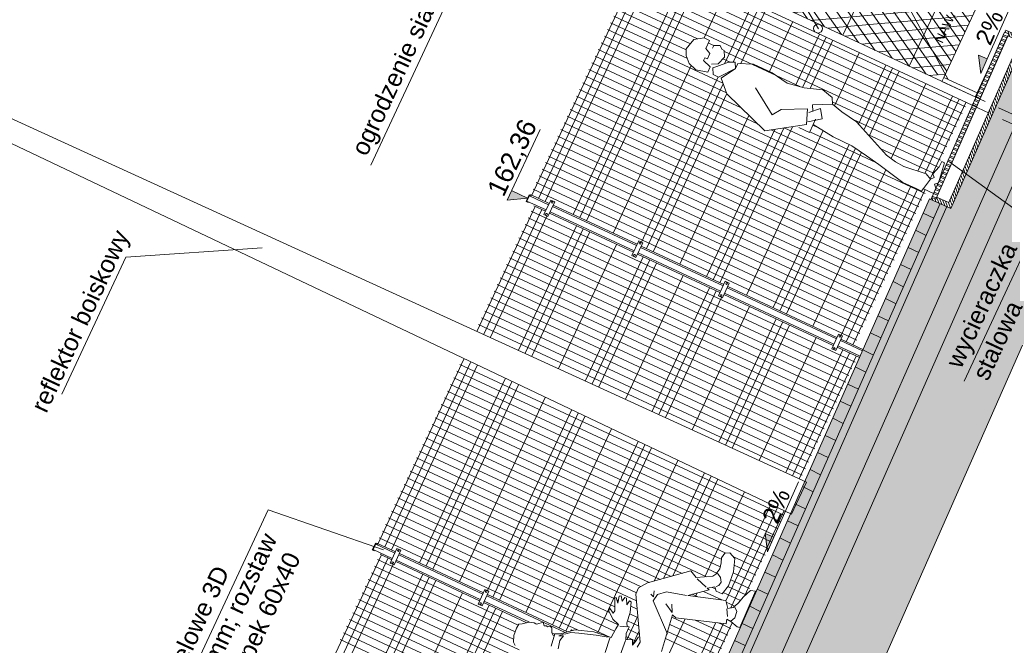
# Model space of a CAD drawing. Header units: millimetres. Extents: x 1962 to 3194, y -795 to -219.
# Tile 15 of 256: x 1988.56 to 1995.26, y -529.72 to -525.47. Entities that reach past the tile are written whole.
import ezdxf

# ---------------------------------------------------------------- set-up
doc = ezdxf.new("R2010")
doc.units = ezdxf.units.MM
doc.linetypes.add('HIDDEN', pattern=[9.525, 6.35, -3.175])
doc.layers.get('0').update_dxf_attribs({"lineweight": 5})
doc.layers.get('Defpoints').update_dxf_attribs({"lineweight": 9})
for name, color, linetype, lineweight in [('A_boisko reflektory', 74, 'Continuous', 9), ('A_flagi przekrojowe', 92, 'Continuous', 9), ('A_hatch nawierzchnia', 253, 'Continuous', 9), ('A_hatch przekroje', 125, 'Continuous', 9), ('A_hidden', 137, 'HIDDEN', 9), ('A_koty wysokośc.', 53, 'Continuous', 9), ('A_ludzie', 53, 'Continuous', 9), ('A_ogrodzenie 1_2m', 34, 'Continuous', 9), ('A_ogrodzenie 2_4m', 45, 'Continuous', 9), ('A_przekrojowe', 42, 'Continuous', 9), ('A_widok', 142, 'Continuous', 9)]:
    doc.layers.add(name, color=color, linetype=linetype, lineweight=lineweight)
doc.styles.get("Standard").update_dxf_attribs({"font": 'arial.ttf'})

# ---------------------------------------------------------------- blocks, each defined once
blk = doc.blocks.new('zw$572')
at = {"layer": 'A_koty wysokośc.'}
h = blk.add_hatch(color=256, dxfattribs=at)
h.dxf.hatch_style = 1
h.paths.add_polyline_path([(0.1205, 0.0716), (0, 0), (0.1205, 0)])
blk.add_line((0.1205, 0), (0.5785, 0), dxfattribs=at)
blk.add_lwpolyline([(0.1205, 0), (0.1205, 0.0716), (0, 0), (0.1205, 0)], close=True, dxfattribs=at)
blk = doc.blocks.new('zw$5246')
at = {"layer": 'A_ogrodzenie 2_4m'}
blk.add_lwpolyline([(-0.095, 0.015), (0.015, 0.015), (0.015, -0.015), (-0.095, -0.015), (-0.095, 0.015)], dxfattribs=at)
for centre in [(-0.085, 0), (0.005, 0)]:
    blk.add_circle(centre, 0.006, dxfattribs=at)
blk = doc.blocks.new('zw$528A')
at = {"layer": 'A_boisko reflektory'}
for p, q in [((-0.12, 0), (-0.04, 11)), ((0.12, 0), (0.04, 11)), ((0.12, 0), (-0.12, 0))]:
    blk.add_line(p, q, dxfattribs=at)
blk = doc.blocks.new('zw$CA91')
at = {"layer": 'A_koty wysokośc.'}
h = blk.add_hatch(color=256, dxfattribs=at)
h.dxf.hatch_style = 1
h.paths.add_polyline_path([(-0.448, 0.753), (0, 0), (0, 0.753)])
blk.add_lwpolyline([(2.874, 0.753), (-0.448, 0.753), (0, 0), (0, 0.753)], dxfattribs=at)
blk = doc.blocks.new('zw$824C')
at = {"layer": 'A_hatch nawierzchnia'}
h = blk.add_hatch(color=253, dxfattribs=at)
h.dxf.hatch_style = 2
h.paths.add_polyline_path([(6.9652, 1.0597), (6.9652, 1.1297), (6.9652, 1.1397), (18.0253, 1.3644), (18.0269, 1.2844)])
at = {"layer": 'A_hatch przekroje'}
h = blk.add_hatch(dxfattribs=at)
h.set_pattern_fill('LINE', color=256, scale=0.04, angle=23.97819, style=2)
h.set_pattern_definition([(89, (0.66515, 1.3697), (-0.1269807, 0.0022165), [])])
h.paths.add_polyline_path([(6.9652, 1.0597), (6.9652, 1.1297), (6.9652, 1.1397), (18.0253, 1.3644), (18.0269, 1.2844)])
h = blk.add_hatch(dxfattribs=at)
h.set_pattern_fill('LINE', color=256, scale=0.005, angle=339.97819, style=2)
h.set_pattern_definition([(45, (-0.334849, 1.339704), (-0.01122532, 0.01122532), [])])
h.paths.add_polyline_path([(18.0255, 1.3548), (18.0405, 1.3551), (18.0411, 1.3251), (18.0511, 1.3253), (18.0561, 1.3254), (18.0579, 1.2354), (19.2577, 1.2598), (19.2559, 1.3498), (19.2709, 1.3501), (19.2702, 1.3801), (19.2852, 1.3804), (19.2869, 1.3004), (19.2879, 1.2504), (19.2883, 1.2304), (18.0286, 1.2048), (18.0281, 1.2248), (18.0271, 1.2748)])
h = blk.add_hatch(dxfattribs=at)
h.set_pattern_fill('CONC', color=256, scale=0.005, angle=294.97819, style=2)
h.set_pattern_definition([(9e-13, (0.7858, 1.45098), (-2e-15, 0.127), [0, -0.127]), (9e-13, (0.78707, 1.40653), (-2e-15, 0.127), [0, -0.127]), (9e-13, (0.79088, 1.47511), (-2e-15, 0.127), [0, -0.127]), (338.1986, (0.72484, 1.435744), (0.381000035, -0.12699999), [0.0136783, -0.6702377]), (216.8699, (0.73754, 1.430664), (0.38099999, 0.254000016), [0.00635, -0.62865]), (130.6013, (0.732461, 1.426854), (0.635000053, -0.761999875), [0.0117088, -1.1591733]), (206.5651, (0.69055, 1.411614), (-0.1269999, -0.12700017), [0.00283985, -0.2811408]), (326.3099, (0.68801, 1.410344), (0.253999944, -0.12700017), [0.0045791, -0.453326]), (108.4349, (0.69182, 1.407804), (-0.1269998, 0.254000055), [0.0040161, -0.3975932]), (225, (0.77183, 1.39891), (2e-15, -0.12700004), [0.0053881, -0.17421695]), (9e-13, (0.76802, 1.3951), (0.127, 0.127), [0.00762, -0.11938]), (135, (0.77564, 1.3951), (-0.12700004, -2e-15), [0.0053881, -0.17421695]), (251.5651, (0.75659, 1.480194), (0.1269998, 0.254000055), [0.0040161, -0.3975932]), (9e-13, (0.75532, 1.47638), (0.127, 0.127), [0.00635, -0.12065]), (143.1301, (0.76167, 1.476384), (-0.38099999, 0.254000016), [0.00635, -0.62865]), (213.6901, (0.68928, 1.481464), (0.253999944, 0.12700017), [0.0045791, -0.453326]), (341.5651, (0.68547, 1.478924), (-0.254000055, 0.1269998), [0.0080322, -0.3935771]), (126.8699, (0.69309, 1.476384), (0.254000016, -0.38099999), [0.00635, -0.62865]), (9e-13, (0.72611, 1.47638), (-2e-15, 0.127), [0, -0.127]), (9e-13, (0.69182, 1.44336), (-2e-15, 0.127), [0, -0.127]), (9e-13, (0.72738, 1.39637), (-2e-15, 0.127), [0, -0.127]), (9e-13, (0.76167, 1.43574), (-2e-15, 0.127), [0, -0.127]), (9e-13, (0.72484, 1.45733), (-2e-15, 0.127), [0, -0.127]), (9e-13, (0.6969, 1.46114), (-2e-15, 0.127), [0, -0.127]), (9e-13, (0.70833, 1.45352), (-2e-15, 0.127), [0, -0.127]), (9e-13, (0.70325, 1.42304), (-2e-15, 0.127), [0, -0.127]), (9e-13, (0.67277, 1.42812), (-2e-15, 0.127), [0, -0.127]), (9e-13, (0.67404, 1.45733), (-2e-15, 0.127), [0, -0.127]), (9e-13, (0.67023, 1.48527), (-2e-15, 0.127), [0, -0.127]), (9e-13, (0.7096, 1.49035), (-2e-15, 0.127), [0, -0.127]), (9e-13, (0.73754, 1.49543), (-2e-15, 0.127), [0, -0.127]), (9e-13, (0.78199, 1.49035), (-2e-15, 0.127), [0, -0.127]), (9e-13, (0.75151, 1.45098), (-2e-15, 0.127), [0, -0.127]), (9e-13, (0.73881, 1.47384), (-2e-15, 0.127), [0, -0.127]), (9e-13, (0.74897, 1.41288), (-2e-15, 0.127), [0, -0.127]), (9e-13, (0.71087, 1.40653), (-2e-15, 0.127), [0, -0.127]), (9e-13, (0.74897, 1.3786), (-2e-15, 0.127), [0, -0.127]), (9e-13, (0.70706, 1.38621), (-2e-15, 0.127), [0, -0.127]), (9e-13, (0.66642, 1.3824), (-2e-15, 0.127), [0, -0.127]), (9e-13, (0.68166, 1.37605), (-2e-15, 0.127), [0, -0.127]), (9e-13, (0.68293, 1.39383), (-2e-15, 0.127), [0, -0.127]), (9e-13, (0.76802, 1.37351), (-2e-15, 0.127), [0, -0.127]), (9e-13, (0.78326, 1.42558), (-2e-15, 0.127), [0, -0.127]), (9e-13, (0.77691, 1.46368), (-2e-15, 0.127), [0, -0.127]), (9e-13, (0.71849, 1.37224), (-2e-15, 0.127), [0, -0.127])])
h.paths.add_polyline_path([(18.028, 1.2344), (6.9652, 1.0097), (6.9652, 0.9997), (6.7652, 0.9997), (6.7652, 1.0497), (6.9652, 1.0497), (6.9652, 1.0597), (18.0269, 1.2844)])
h = blk.add_hatch(dxfattribs=at)
h.set_pattern_fill('CONCRE', color=256, scale=0.008, angle=294.97819, style=2)
h.set_pattern_definition([(360, (4.06387, 26.4186), (0.2032, 0.2032), [0.0254, -0.1778]), (90, (4.06387, 26.4186), (-0.2032, 0.2032), [0.0254, -0.1778]), (135, (4.08927, 26.4186), (-0.2032, 6e-15), [0.035921, -0.2514472]), (360, (4.08927, 26.5329), (0.2032, 0.2032), [0.0254, -0.1778]), (45, (4.10197, 26.5202), (6e-15, 0.2032), [0.0179605, -0.2694077]), (135, (4.10197, 26.5202), (-0.2032, 6e-15), [0.0179605, -0.2694077]), (360, (4.16547, 26.5837), (0.2032, 0.2032), [0.035921, -0.167279]), (45, (4.16547, 26.5837), (6e-15, 0.2032), [0.0254, -0.2619682]), (135, (4.20139, 26.5837), (-0.2032, 6e-15), [0.0254, -0.2619682]), (90, (4.20357, 26.4694), (-0.2032, 0.2032), [0.0254, -0.1778]), (45, (4.20357, 26.4694), (6e-15, 0.2032), [0.0179605, -0.2694077]), (135, (4.21627, 26.4821), (-0.2032, 6e-15), [0.0179605, -0.2694077]), (360, (4.08927, 26.4694), (0.2032, 0.2032), [0.0127, -0.17018]), (360, (4.24167, 26.5202), (0.2032, 0.2032), [0.0127, -0.17018]), (90, (4.17817, 26.5456), (-0.2032, 0.2032), [0.0127, -0.17018]), (135, (4.20357, 26.4313), (-0.2032, 6e-15), [0.0179605, -0.2694077]), (135, (4.11467, 26.571), (-0.2032, 6e-15), [0.0179605, -0.2694077]), (45, (4.15912, 26.48527), (6e-15, 0.2032), [0.0179605, -0.2694077]), (90, (4.13372, 26.444), (-0.2032, 0.2032), [0.003175, -0.200025]), (90, (4.14325, 26.52972), (-0.2032, 0.2032), [0.003175, -0.200025]), (90, (4.2385, 26.56465), (-0.2032, 0.2032), [0.003175, -0.200025]), (90, (4.24167, 26.4567), (-0.2032, 0.2032), [0.003175, -0.200025])])
h.paths.add_polyline_path([(6.7652, 0.9997), (6.9652, 0.9997), (6.9652, 1.0097), (18.028, 1.2344), (18.0286, 1.2048), (19.2883, 1.2304), (19.2879, 1.2504), (19.7248, 1.2592), (19.6452, 1.1397), (19.6452, 1.0672), (6.8039, 0.8063), (6.7937, 0.8602), (6.7652, 0.8797)])
h = blk.add_hatch(dxfattribs=at)
h.set_pattern_fill('EARTH2', color=256, scale=0.03, angle=339.97819, style=2)
h.set_pattern_definition([(225, (4.0639, 26.90586), (-3e-14, -1.07763), [0.3429, -0.4191]), (225, (4.30634, 26.6634), (-3e-14, -1.07763), [0.3429, -0.4191]), (225, (4.2471, 26.7227), (-3e-14, -1.07763), [0.35052, -0.41148]), (225, (4.1878, 26.7819), (-3e-14, -1.07763), [0.35052, -0.41148]), (225, (4.1285, 26.8412), (-3e-14, -1.07763), [0.35052, -0.41148]), (225, (4.1285, 27.38), (-3e-14, -1.07763), [0.3429, -0.4191]), (225, (4.1878, 27.32075), (-3e-14, -1.07763), [0.3429, -0.4191]), (225, (4.2471, 27.2615), (-3e-14, -1.07763), [0.3429, -0.4191]), (225, (4.30634, 27.2022), (-3e-14, -1.07763), [0.3429, -0.4191]), (225, (4.0639, 27.4447), (-3e-14, -1.07763), [0.3429, -0.4191]), (315, (3.5466, 26.9274), (1.07763, -3e-14), [0.3429, -0.4191]), (315, (3.7945, 27.1753), (1.07763, -3e-14), [0.3429, -0.4191]), (315, (3.7298, 27.1106), (1.07763, -3e-14), [0.3429, -0.4191]), (315, (3.6705, 27.05134), (1.07763, -3e-14), [0.3429, -0.4191]), (315, (3.6113, 26.9921), (1.07763, -3e-14), [0.3429, -0.4191]), (315, (4.1501, 26.9921), (1.07763, -3e-14), [0.35052, -0.41148]), (315, (4.20935, 27.05134), (1.07763, -3e-14), [0.35052, -0.41148]), (315, (4.2686, 27.1106), (1.07763, -3e-14), [0.35052, -0.41148]), (315, (4.3333, 27.1753), (1.07763, -3e-14), [0.3429, -0.4191]), (315, (4.0908, 26.9328), (1.07763, -3e-14), [0.3429, -0.4191])])
h.paths.add_polyline_path([(-5.1257, 1.0397), (0.6852, 1.0397), (0.6852, 0.9697), (0.6252, 0.9697), (0.5852, 0.6897), (0.8052, 0.6897), (0.7994, 0.7201), (6.2252, 0.7892), (6.2252, 0.6594), (6.958, 0.6594), (19.9052, 0.9224), (19.9052, 1.0097), (19.9052, 1.0799), (22.9851, 1.0861), (22.9851, 0.3), (20.7556, 0.3), (20.2579, 0), (18.1349, 0), (17.39, 0.3712), (7.1134, 0.1624), (6.9387, 0.03), (6.0463, 0.03), (5.7404, 0.283), (4.4329, 0.2663), (0.2714, -3.1755), (-2.2356, -3.1755), (-5.1257, -0.7852)])
edge = h.paths.add_edge_path(flags=16)
edge.add_arc((19.5343, 0.7473), 0.08, 0, 360)
edge = h.paths.add_edge_path(flags=16)
edge.add_arc((-0.9821, -1.0565), 0.1, 1080, 1440)
h = blk.add_hatch(dxfattribs=at)
h.set_pattern_fill('ANSI36', color=256, scale=0.01, angle=294.97819, style=2)
h.set_pattern_definition([(45, (0.66515, 1.369704), (0.01683798, 0.06173926), [0.079375, -0.015875, 0, -0.015875])])
h.paths.add_polyline_path([(6.2252, 0.6594), (6.2252, 0.7997), (6.8052, 0.7997), (6.8039, 0.8063), (19.6452, 1.0672), (19.6452, 1.0097), (19.9052, 1.0097), (19.9052, 0.9224), (6.958, 0.6594)])
at = {"layer": 'A_widok'}
h = blk.add_hatch(dxfattribs=at)
h.set_pattern_fill('DIAMONDS', color=256, scale=0.02, angle=294.97819, style=2)
h.set_pattern_definition([(60, (-0.33485, 1.339704), (-0.05499261, 0.03175), []), (120, (-0.33485, 1.339704), (-0.05499261, -0.03175), [])])
h.paths.add_polyline_path([(18.7852, 1.6752), (18.7852, 4.3897), (31.7752, 4.3897), (31.7752, 1.6252), (18.8152, 1.6252), (18.8152, 1.6752)])
at = {"layer": 'A_flagi przekrojowe'}
for points in [[(15.8058, 5.339), (15.3559, 6.1537), (14.3291, 6.1537)], [(16.6285, 4.9062), (18.8544, 4.9062), (19.0005, 4.3697)], [(14.2924, 3.7224), (14.2067, 4.5495), (11.979, 4.5495)], [(18.7546, 2.5364), (19.1383, 3.0993), (20.5941, 3.0993)], [(18.8152, 1.5921), (19.1383, 2.0303), (21.1776, 2.0303)], [(17.0005, 0.6266), (18.1705, 0.6266), (18.3108, 1.3456)]]:
    blk.add_lwpolyline(points, dxfattribs=at)
at = {"layer": 'A_hidden', "ltscale": 0.02}
blk.add_lwpolyline([(18.7252, 1.369), (18.7252, 0.62), (18.7852, 0.62), (18.7852, 1.3702)], dxfattribs=at)
at = {"layer": 'A_ludzie'}
for p, q in [((18.2505, 3.2957), (18.2105, 3.2757)), ((18.3305, 3.2757), (18.2505, 3.2957)), ((18.1705, 3.2357), (18.1505, 3.1757)), ((18.2105, 3.2757), (18.1705, 3.2357)), ((18.3705, 3.2157), (18.3305, 3.2757)), ((18.3705, 3.1957), (18.3705, 3.2157)), ((18.1505, 3.1757), (18.1705, 3.0957)), ((18.2105, 3.0957), (18.2305, 3.1557)), ((18.2305, 3.1557), (18.2505, 3.1557)), ((18.2505, 3.1557), (18.2505, 3.1357)), ((18.2905, 3.1357), (18.3105, 3.1757)), ((18.3105, 3.1757), (18.3705, 3.1757)), ((18.3505, 3.1757), (18.3505, 3.1357)), ((18.3705, 3.1757), (18.3705, 3.1957)), ((18.1705, 3.0957), (18.2105, 3.0957)), ((18.2505, 3.0557), (18.2305, 3.0957)), ((18.2505, 3.1357), (18.2905, 3.1357)), ((18.3505, 3.1357), (18.3305, 3.1357)), ((18.3505, 3.1357), (18.3705, 3.0957)), ((18.3705, 3.0957), (18.3505, 3.0757)), ((18.2105, 3.0757), (18.1705, 3.0557)), ((18.1705, 3.0557), (18.1705, 3.0157)), ((18.1705, 3.0157), (18.2705, 2.9357)), ((18.2305, 3.0557), (18.2105, 3.0757)), ((18.2905, 2.9957), (18.2305, 3.0557)), ((18.3105, 3.0357), (18.2505, 3.0557)), ((18.3505, 3.0557), (18.3105, 3.0357)), ((18.3505, 3.0757), (18.3505, 3.0557)), ((18.1705, 2.9957), (18.0905, 2.9157)), ((18.1705, 2.9957), (18.2705, 2.9357)), ((18.2705, 2.9357), (18.3105, 2.9557)), ((18.3105, 2.9557), (18.2905, 2.9957)), ((18.0905, 2.9157), (17.9705, 2.5757)), ((18.2705, 2.9357), (18.3105, 2.9357)), ((18.3105, 2.9357), (18.3505, 2.8357)), ((18.3505, 2.8357), (18.3505, 2.6957)), ((18.0905, 2.5757), (18.2105, 2.7557)), ((18.3505, 2.6957), (18.3305, 2.5757)), ((17.9705, 2.5757), (18.1305, 2.3357)), ((18.1505, 2.5357), (18.0905, 2.5757)), ((18.3305, 2.5757), (18.3505, 2.4557)), ((18.2305, 2.3757), (18.1505, 2.5357)), ((18.3505, 2.4557), (18.3905, 2.3357)), ((18.0905, 2.2957), (18.0905, 2.3757)), ((18.1305, 2.3357), (18.2305, 2.3757)), ((18.2105, 2.3557), (18.2705, 2.2957)), ((18.2705, 2.3557), (18.2305, 2.3357)), ((18.3305, 2.2357), (18.2705, 2.3557)), ((18.1505, 2.2957), (18.0905, 2.2957)), ((18.1505, 2.2957), (18.1305, 2.1357)), ((18.2105, 2.2557), (18.1505, 2.3357)), ((18.1905, 2.2957), (18.1505, 2.2957)), ((18.2705, 2.2957), (18.2105, 2.2557)), ((18.3905, 2.3357), (18.3705, 2.2557)), ((18.3105, 2.1557), (18.3305, 2.2357)), ((18.3705, 2.2557), (18.3305, 2.2357)), ((18.2905, 2.0357), (18.3105, 2.1557)), ((18.1305, 2.1357), (18.1305, 1.9957)), ((18.2305, 1.8957), (18.2905, 2.0357)), ((18.1305, 1.9957), (18.1105, 1.8757)), ((18.1705, 1.7557), (18.2305, 1.8957)), ((18.1105, 1.8757), (18.0905, 1.7757)), ((18.0905, 1.7757), (18.0705, 1.6757)), ((18.156, 1.6807), (18.1705, 1.7557)), ((18.0705, 1.6757), (18.0505, 1.5757)), ((18.1505, 1.6157), (18.156, 1.6807)), ((18.1705, 1.4557), (18.1505, 1.6157)), ((18.0505, 1.5757), (18.0505, 1.4757)), ((18.0505, 1.4757), (18.0505, 1.4357)), ((18.0505, 1.4357), (18.1505, 1.4157)), ((18.0705, 1.4357), (18.0705, 1.3557)), ((18.1505, 1.4157), (18.1705, 1.4557)), ((18.1705, 1.3957), (18.1505, 1.4157)), ((18.1905, 1.4157), (18.1705, 1.3957)), ((18.2505, 1.3957), (18.1905, 1.4157)), ((18.0705, 1.3557), (18.1105, 1.3557)), ((18.1105, 1.3557), (18.1305, 1.3757)), ((18.1305, 1.3757), (18.1505, 1.3557)), ((18.1505, 1.3557), (18.2905, 1.3757)), ((18.2905, 1.3957), (18.2505, 1.3957)), ((18.2905, 1.3757), (18.2905, 1.3957))]:
    blk.add_line(p, q, dxfattribs=at)
at = {"layer": 'A_ludzie', "linetype": 'ByBlock'}
for p, q in [((14.0975, 2.6566), (14.0809, 2.6358)), ((14.139, 2.6745), (14.0975, 2.6566)), ((14.1916, 2.6773), (14.139, 2.6745)), ((14.2235, 2.6759), (14.1916, 2.6773)), ((14.2359, 2.6552), (14.2235, 2.6759)), ((14.2636, 2.6192), (14.2359, 2.6552)), ((14.2761, 2.5847), (14.2636, 2.6192)), ((14.2733, 2.5722), (14.2761, 2.5847)), ((14.2761, 2.5639), (14.2733, 2.5722)), ((14.3051, 2.5307), (14.2761, 2.5639)), ((14.2858, 2.5141), (14.3051, 2.5307)), ((14.2927, 2.5003), (14.2858, 2.5141)), ((14.2899, 2.4906), (14.2927, 2.5003)), ((14.301, 2.4754), (14.2899, 2.4906)), ((14.2658, 2.4261), (14.1796, 2.4132)), ((14.2525, 2.4311), (14.2636, 2.4464)), ((14.2636, 2.4464), (14.2802, 2.4533)), ((14.283, 2.3917), (14.2658, 2.4261)), ((14.2802, 2.4533), (14.2955, 2.4602)), ((14.2955, 2.4602), (14.301, 2.4754)), ((14.1839, 2.3615), (14.2399, 2.3745)), ((14.2399, 2.3745), (14.2787, 2.3659)), ((14.2658, 2.396), (14.2916, 2.3702)), ((14.2787, 2.3659), (14.2658, 2.396)), ((14.3476, 2.3142), (14.283, 2.3917)), ((14.2927, 2.3648), (14.3207, 2.3303)), ((14.3207, 2.3303), (14.3401, 2.2787)), ((14.3401, 2.2787), (14.3767, 2.1668)), ((14.3907, 2.1894), (14.3476, 2.3142)), ((14.3767, 2.1668), (14.3983, 2.0871)), ((14.4056, 2.0671), (14.3907, 2.1894)), ((14.5631, 2.1579), (14.523, 2.1102)), ((14.5631, 2.1248), (14.5846, 2.1635)), ((14.5846, 2.1635), (14.5631, 2.1579)), ((14.6621, 2.1592), (14.5803, 2.1205)), ((14.6363, 2.1248), (14.6665, 2.1506)), ((14.6665, 2.1506), (14.6621, 2.1592)), ((14.523, 2.1102), (14.507, 2.0602)), ((14.5803, 2.1205), (14.5631, 2.1248)), ((14.6837, 2.1377), (14.6363, 2.1248)), ((14.6535, 2.0645), (14.6923, 2.086)), ((14.6621, 2.1033), (14.6923, 2.1248)), ((14.6923, 2.099), (14.6621, 2.1033)), ((14.6923, 2.1248), (14.6837, 2.1377)), ((14.6923, 2.086), (14.6923, 2.099)), ((14.397, 2.0745), (14.2959, 2.0602)), ((14.4726, 2.0645), (14.4056, 2.0671)), ((14.744, 2.0387), (14.4596, 1.8751)), ((14.507, 2.0602), (14.4726, 2.0645)), ((14.5152, 2.0038), (14.5012, 2.0457)), ((14.52, 1.9999), (14.5415, 2.0129)), ((14.5415, 2.0129), (14.6148, 2.0215)), ((14.6148, 2.0215), (14.6837, 2.0473)), ((14.6837, 2.0602), (14.6535, 2.0645)), ((14.6837, 2.0473), (14.6837, 2.0602)), ((14.7914, 2.043), (14.744, 2.0387)), ((14.8474, 1.9999), (14.7914, 2.043)), ((14.4295, 1.9698), (14.2141, 1.9526)), ((14.4338, 1.9698), (14.4726, 1.987)), ((14.4553, 1.9311), (14.4338, 1.9698)), ((14.4726, 1.987), (14.5243, 1.987)), ((14.5243, 1.987), (14.52, 1.9999)), ((14.7785, 1.9225), (14.7871, 1.9483)), ((15.0456, 1.7675), (14.8474, 1.9999)), ((14.4209, 1.9138), (14.4553, 1.9311)), ((14.451, 1.9052), (14.4209, 1.9138)), ((14.4596, 1.8751), (14.4209, 1.8794)), ((14.4898, 1.9009), (14.451, 1.9052)), ((14.5889, 1.7287), (14.7526, 1.9138)), ((14.7526, 1.9138), (14.8043, 1.9052)), ((14.8173, 1.9354), (14.7785, 1.9225)), ((14.8043, 1.9052), (14.8474, 1.8579)), ((14.7699, 1.8278), (14.7354, 1.7632)), ((14.8474, 1.8579), (14.8819, 1.7244)), ((14.4648, 1.7162), (14.7225, 1.7546)), ((14.7225, 1.7546), (14.7139, 1.7244)), ((14.7354, 1.7632), (14.7871, 1.789)), ((15.0198, 1.7158), (15.0456, 1.7675)), ((14.7139, 1.7244), (14.8216, 1.3973)), ((14.8862, 1.7158), (14.981, 1.5996)), ((14.9637, 1.4661), (14.8862, 1.7158)), ((14.9896, 1.6254), (15.0154, 1.7072)), ((15.0758, 1.6168), (15.0198, 1.7158)), ((14.981, 1.5996), (14.9853, 1.6168)), ((14.9853, 1.6168), (15.0154, 1.5738)), ((15.0973, 1.6039), (15.0758, 1.6168)), ((15.2136, 1.6168), (15.1835, 1.6039)), ((15.2524, 1.6082), (15.2136, 1.6168)), ((15.2696, 1.5781), (15.2524, 1.6082)), ((15.0154, 1.5738), (14.9939, 1.5522)), ((14.9939, 1.5522), (14.9939, 1.5092)), ((15.0211, 1.5672), (15.0356, 1.5527)), ((15.0356, 1.5527), (15.0625, 1.5486)), ((15.0625, 1.5486), (15.0915, 1.5651)), ((15.0915, 1.5651), (15.1039, 1.59)), ((15.1404, 1.5953), (15.0973, 1.6039)), ((15.1039, 1.59), (15.106, 1.6003)), ((15.1835, 1.6039), (15.1404, 1.5953)), ((15.2481, 1.5307), (15.2696, 1.5781)), ((14.9939, 1.5092), (15.0628, 1.492)), ((15.0628, 1.492), (15.1619, 1.5006)), ((15.1619, 1.5006), (15.2481, 1.5307)), ((14.869, 1.4102), (14.9164, 1.436)), ((14.9207, 1.4317), (14.9637, 1.4661)), ((14.9422, 1.4016), (14.9207, 1.4317)), ((14.8216, 1.3973), (14.8517, 1.4059)), ((14.8474, 1.3757), (14.8335, 1.3203)), ((14.8517, 1.4059), (14.8474, 1.3757)), ((14.8513, 1.3768), (14.8823, 1.3603)), ((14.8823, 1.3603), (14.9279, 1.3686)), ((14.9279, 1.3686), (14.9486, 1.3913)), ((14.9827, 1.382), (14.9422, 1.4016)), ((15.037, 1.3671), (14.9827, 1.382)), ((15.0949, 1.3437), (15.037, 1.3671)), ((15.1059, 1.3112), (15.0949, 1.3437)), ((14.8335, 1.3203), (14.8378, 1.3031)), ((14.8378, 1.3031), (15.1059, 1.3112))]:
    blk.add_line(p, q, dxfattribs=at)
at = {"layer": 'A_ogrodzenie 1_2m'}
for p, q in [((18.7252, 1.369), (18.7252, 2.5408)), ((18.7852, 1.3702), (18.7852, 2.5408)), ((43.8968, 1.6254), (18.8152, 1.6252)), ((18.8152, 1.3752), (19.0312, 1.3752))]:
    blk.add_line(p, q, dxfattribs=at)
at = {"layer": 'A_ogrodzenie 2_4m'}
for p, q in [((16.9052, 3.697), (16.9052, 3.837)), ((18.7252, 3.827), (16.9052, 3.827)), ((16.9452, 1.407), (16.9452, 3.837)), ((16.9952, 1.407), (16.9952, 3.837)), ((17.0452, 1.407), (17.0452, 3.837)), ((17.0952, 1.407), (17.0952, 3.837)), ((17.1452, 1.407), (17.1452, 3.837)), ((17.1952, 1.407), (17.1952, 3.837)), ((17.2452, 1.407), (17.2452, 3.837)), ((17.2952, 1.407), (17.2952, 3.837)), ((17.3452, 1.407), (17.3452, 3.837)), ((17.3952, 1.407), (17.3952, 3.837)), ((17.4452, 1.407), (17.4452, 3.837)), ((17.4952, 1.407), (17.4952, 3.837)), ((17.5452, 1.407), (17.5452, 3.837)), ((17.5952, 1.407), (17.5952, 3.837)), ((17.6452, 1.407), (17.6452, 3.837)), ((17.6952, 1.407), (17.6952, 3.837)), ((17.7452, 1.407), (17.7452, 3.837)), ((17.7952, 1.407), (17.7952, 3.837)), ((17.8452, 1.407), (17.8452, 3.837)), ((17.8952, 1.407), (17.8952, 3.837)), ((17.9452, 1.407), (17.9452, 3.837)), ((17.9952, 2.6455), (17.9952, 3.837)), ((18.0452, 2.7872), (18.0452, 3.837)), ((18.0952, 2.9203), (18.0952, 3.837)), ((18.1452, 2.9703), (18.1452, 3.837)), ((18.1952, 3.2603), (18.1952, 3.837)), ((18.2452, 3.293), (18.2452, 3.837)), ((18.2952, 3.2845), (18.2952, 3.837)), ((18.3452, 3.2537), (18.3452, 3.837)), ((18.3952, 1.407), (18.3952, 3.837)), ((18.4452, 1.407), (18.4452, 3.837)), ((18.4952, 1.407), (18.4952, 3.837)), ((18.5452, 1.407), (18.5452, 3.837)), ((18.5952, 1.407), (18.5952, 3.837)), ((18.6452, 1.407), (18.6452, 3.837)), ((18.6952, 1.407), (18.6952, 3.837)), ((14.3152, 3.6446), (14.3152, 3.7846)), ((14.3152, 3.7746), (15.6992, 3.7746)), ((14.3552, 2.2924), (14.3552, 3.7846)), ((14.4052, 2.0711), (14.4052, 3.7846)), ((14.4552, 2.0652), (14.4552, 3.7846)), ((14.5052, 2.0604), (14.5052, 3.7846)), ((14.5552, 2.1484), (14.5552, 3.7846)), ((14.6052, 2.1322), (14.6052, 3.7846)), ((14.6552, 2.1559), (14.6552, 3.7846)), ((14.7052, 2.0163), (14.7052, 3.7846)), ((14.7552, 2.0397), (14.7552, 3.7846)), ((14.8052, 2.0324), (14.8052, 3.7846)), ((14.8552, 1.9909), (14.8552, 3.7846)), ((14.9052, 1.9322), (14.9052, 3.7846)), ((14.9552, 1.8736), (14.9552, 3.7846)), ((15.0052, 1.8149), (15.0052, 3.7846)), ((15.0552, 1.6533), (15.0552, 3.7846)), ((15.1052, 1.5961), (15.1052, 3.7846)), ((15.1552, 1.5982), (15.1552, 3.7846)), ((15.2052, 1.6132), (15.2052, 3.7846)), ((15.2552, 1.6034), (15.2552, 3.7846)), ((15.3052, 1.3546), (15.3052, 3.7846)), ((15.3552, 1.3546), (15.3552, 3.7846)), ((15.4052, 1.3546), (15.4052, 3.7846)), ((15.4552, 1.3546), (15.4552, 3.7846)), ((15.5052, 1.3546), (15.5052, 3.7846)), ((15.5552, 1.3546), (15.5552, 3.7846)), ((15.6052, 1.3546), (15.6052, 3.7846)), ((15.6552, 1.3546), (15.6552, 3.7846)), ((15.9111, 3.7746), (16.8452, 3.7746)), ((15.9552, 1.3546), (15.9552, 3.7846)), ((16.0052, 1.3546), (16.0052, 3.7846)), ((16.0552, 1.3546), (16.0552, 3.7846)), ((16.1052, 1.3546), (16.1052, 3.7846)), ((16.1552, 1.3546), (16.1552, 3.7846)), ((16.2052, 1.3546), (16.2052, 3.7846)), ((16.2552, 1.3546), (16.2552, 3.7846)), ((16.3052, 1.3546), (16.3052, 3.7846)), ((16.3552, 1.3546), (16.3552, 3.7846)), ((16.4052, 1.3546), (16.4052, 3.7846)), ((16.4552, 1.3546), (16.4552, 3.7846)), ((16.5052, 1.3546), (16.5052, 3.7846)), ((16.5552, 1.3546), (16.5552, 3.7846)), ((16.6052, 1.3546), (16.6052, 3.7846)), ((16.6552, 1.3546), (16.6552, 3.7846)), ((16.7052, 1.3546), (16.7052, 3.7846)), ((16.7552, 1.3546), (16.7552, 3.7846)), ((16.8052, 1.3546), (16.8052, 3.7846)), ((16.8452, 3.697), (16.8452, 3.7846)), ((18.7252, 3.777), (16.9052, 3.777)), ((11.7252, 3.7221), (14.2552, 3.7221)), ((13.6152, 1.9359), (13.6152, 3.7321)), ((13.6652, 1.4864), (13.6652, 3.7321)), ((13.7152, 1.4864), (13.7152, 3.7321)), ((13.7652, 1.4864), (13.7652, 3.7321)), ((13.8152, 1.4864), (13.8152, 3.7321)), ((13.8652, 1.4864), (13.8652, 3.7321)), ((13.9152, 1.4864), (13.9152, 3.7321)), ((13.9652, 1.4864), (13.9652, 3.7321)), ((14.0152, 1.4864), (14.0152, 3.7321)), ((14.0652, 2.6001), (14.0652, 3.7321)), ((14.1152, 2.6642), (14.1152, 3.7321)), ((14.1652, 2.6759), (14.1652, 3.7321)), ((14.2152, 2.6763), (14.2152, 3.7321)), ((14.2552, 3.6446), (14.2552, 3.7321)), ((14.3152, 3.7246), (15.699, 3.7246)), ((15.9114, 3.7246), (16.8452, 3.7246)), ((18.7252, 3.727), (16.9052, 3.727)), ((11.7252, 3.6721), (14.2552, 3.6721)), ((11.7252, 3.6221), (14.2302, 3.6221)), ((14.3152, 3.6746), (15.6987, 3.6746)), ((15.9116, 3.6746), (16.8202, 3.6746)), ((16.8452, 3.037), (16.8452, 3.667)), ((16.9052, 3.037), (16.9052, 3.667)), ((14.2552, 2.9846), (14.2552, 3.6146)), ((14.3152, 2.9846), (14.3152, 3.6146)), ((18.7252, 3.517), (16.9052, 3.517)), ((14.3152, 3.4646), (15.6975, 3.4646)), ((15.9128, 3.4646), (16.8452, 3.4646)), ((18.7252, 3.467), (16.9052, 3.467)), ((18.7252, 3.417), (16.9052, 3.417)), ((11.7252, 3.4121), (14.2552, 3.4121)), ((11.7252, 3.3621), (14.2552, 3.3621)), ((14.3152, 3.4146), (15.6972, 3.4146)), ((14.3152, 3.3646), (15.6969, 3.3646)), ((15.9131, 3.4146), (16.8452, 3.4146)), ((15.9134, 3.3646), (16.8452, 3.3646)), ((11.7252, 3.3121), (14.2552, 3.3121)), ((18.1643, 3.217), (16.9052, 3.217)), ((18.3696, 3.217), (18.7252, 3.217)), ((14.3152, 3.1646), (15.6958, 3.1646)), ((15.9146, 3.1646), (16.8452, 3.1646)), ((11.7577, 3.1121), (14.2552, 3.1121)), ((18.1705, 3.017), (16.9302, 3.017)), ((18.2692, 3.017), (18.7252, 3.017)), ((18.2952, 2.9864), (18.2952, 3.0408)), ((18.3452, 2.4877), (18.3452, 3.053)), ((14.2552, 2.6302), (14.2552, 2.9546)), ((14.3152, 2.3531), (14.3152, 2.9546)), ((14.3402, 2.9646), (15.6946, 2.9646)), ((15.9157, 2.9646), (16.8452, 2.9646)), ((16.8452, 2.387), (16.8452, 3.007)), ((16.9052, 2.387), (16.9052, 3.007)), ((18.1418, 2.967), (16.9052, 2.967)), ((18.3048, 2.967), (18.7252, 2.967)), ((12.6027, 2.9121), (14.2552, 2.9121)), ((14.3152, 2.9146), (15.6943, 2.9146)), ((15.916, 2.9146), (16.8452, 2.9146)), ((18.0918, 2.917), (16.9052, 2.917)), ((18.318, 2.917), (18.7252, 2.917)), ((12.6027, 2.8621), (14.2552, 2.8621)), ((14.3152, 2.8646), (15.694, 2.8646)), ((15.9163, 2.8646), (16.8452, 2.8646)), ((12.6027, 2.8121), (14.2552, 2.8121)), ((18.0204, 2.717), (16.9052, 2.717)), ((18.3505, 2.717), (18.7252, 2.717)), ((14.3152, 2.6646), (15.6929, 2.6646)), ((15.9174, 2.6646), (16.8452, 2.6646)), ((18.0952, 2.5726), (18.0952, 2.5827)), ((18.0096, 2.517), (16.9052, 2.517)), ((17.9952, 1.407), (17.9952, 2.5387)), ((18.3403, 2.517), (18.7252, 2.517)), ((14.2552, 2.4245), (14.2552, 2.4347)), ((14.3152, 2.4646), (15.6918, 2.4646)), ((14.3152, 2.4146), (15.6915, 2.4146)), ((15.9186, 2.4646), (16.8452, 2.4646)), ((15.9188, 2.4146), (16.8452, 2.4146)), ((18.043, 2.467), (16.9052, 2.467)), ((18.0763, 2.417), (16.9052, 2.417)), ((18.0452, 1.407), (18.0452, 2.4637)), ((18.3486, 2.467), (18.7252, 2.467)), ((18.3634, 2.417), (18.7252, 2.417)), ((14.3152, 2.3646), (15.6912, 2.3646)), ((15.9191, 2.3646), (16.8202, 2.3646)), ((16.8452, 1.537), (16.8452, 2.357)), ((16.9052, 1.537), (16.9052, 2.357)), ((18.0952, 1.799), (18.0952, 2.2957)), ((18.1452, 2.2529), (18.1452, 2.2957)), ((18.1407, 2.217), (16.9052, 2.217)), ((18.3258, 2.217), (18.7252, 2.217)), ((18.3452, 1.407), (18.3452, 2.243)), ((14.3937, 2.1646), (15.69, 2.1646)), ((15.9203, 2.1646), (16.8452, 2.1646)), ((14.6552, 2.1299), (14.6552, 2.1409)), ((14.5552, 1.93), (14.5552, 2.0145)), ((14.6052, 1.9588), (14.6052, 2.0203)), ((14.6552, 2.0643), (14.6552, 2.0654)), ((14.6552, 1.9876), (14.6552, 2.0366)), ((18.1305, 2.017), (16.9052, 2.017)), ((18.2825, 2.017), (18.7252, 2.017)), ((18.2952, 1.407), (18.2952, 2.0636)), ((14.4367, 1.9646), (14.6151, 1.9646)), ((14.4552, 1.9048), (14.4552, 1.9793)), ((14.5052, 1.9013), (14.5052, 1.987)), ((14.8776, 1.9646), (15.6889, 1.9646)), ((15.9214, 1.9646), (16.8452, 1.9646)), ((18.1257, 1.967), (16.9052, 1.967)), ((18.2611, 1.967), (18.7252, 1.967)), ((14.4223, 1.9146), (14.5282, 1.9146)), ((14.9202, 1.9146), (15.6886, 1.9146)), ((15.9217, 1.9146), (16.8452, 1.9146)), ((18.1174, 1.917), (16.9052, 1.917)), ((18.2396, 1.917), (18.7252, 1.917)), ((18.2452, 1.407), (18.2452, 1.9299)), ((14.9628, 1.8646), (15.6883, 1.8646)), ((15.922, 1.8646), (16.8452, 1.8646)), ((18.1952, 1.4141), (18.1952, 1.8132)), ((14.6552, 1.3546), (14.6552, 1.7445)), ((14.7052, 1.3546), (14.7052, 1.752)), ((14.5552, 1.3546), (14.5552, 1.7296)), ((14.6052, 1.3546), (14.6052, 1.7371)), ((14.9052, 1.6548), (14.9052, 1.6926)), ((18.0788, 1.717), (16.9052, 1.717)), ((18.163, 1.717), (18.7252, 1.717)), ((14.3152, 1.6646), (14.7336, 1.6646)), ((14.9021, 1.6646), (14.928, 1.6646)), ((14.9552, 1.4938), (14.9552, 1.6313)), ((15.0488, 1.6646), (15.6872, 1.6646)), ((15.9231, 1.6646), (16.8452, 1.6646)), ((14.7552, 1.3546), (14.7552, 1.599)), ((15.0052, 1.5635), (15.0052, 1.5885)), ((15.2552, 1.3546), (15.2552, 1.5462)), ((15.0052, 1.3758), (15.0052, 1.5064)), ((15.0552, 1.3598), (15.0552, 1.4939)), ((15.1052, 1.3546), (15.1052, 1.4957)), ((15.1552, 1.3546), (15.1552, 1.5)), ((15.2052, 1.3546), (15.2052, 1.5157)), ((16.8452, 1.3405), (16.8452, 1.507)), ((16.9052, 1.3417), (16.9052, 1.507)), ((18.0505, 1.517), (16.9302, 1.517)), ((18.1628, 1.517), (18.7252, 1.517)), ((14.3152, 1.4146), (14.8159, 1.4146)), ((14.3402, 1.4646), (14.7994, 1.4646)), ((14.8052, 1.3546), (14.8052, 1.4471)), ((14.9329, 1.4146), (15.6858, 1.4146)), ((14.9552, 1.3953), (14.9552, 1.4593)), ((14.9617, 1.4646), (15.686, 1.4646)), ((15.9243, 1.4646), (16.8452, 1.4646)), ((15.9246, 1.4146), (16.8452, 1.4146)), ((18.0505, 1.467), (16.9052, 1.467)), ((18.0705, 1.417), (16.9052, 1.417)), ((18.1511, 1.417), (18.7252, 1.417)), ((18.1691, 1.467), (18.7252, 1.467)), ((14.3152, 1.3646), (14.8446, 1.3646)), ((15.0434, 1.3646), (15.6855, 1.3646)), ((15.9248, 1.3646), (16.8452, 1.3646))]:
    blk.add_line(p, q, dxfattribs=at)
for points in [[(16.9002, 3.8303), (16.8952, 3.8303), (16.8952, 3.8403), (16.8552, 3.8403), (16.8552, 3.8303), (16.8502, 3.8303), (16.8502, 3.8453), (16.9002, 3.8453)], [(14.3102, 3.7778), (14.3052, 3.7778), (14.3052, 3.7878), (14.2652, 3.7878), (14.2652, 3.7778), (14.2602, 3.7778), (14.2602, 3.7928), (14.3102, 3.7928)]]:
    blk.add_lwpolyline(points, close=True, dxfattribs=at)
for points in [[(16.8952, 3.697), (16.8952, 3.8403), (16.8552, 3.8403), (16.8552, 3.697)], [(14.3052, 3.6446), (14.3052, 3.7878), (14.2652, 3.7878), (14.2652, 3.6446)], [(16.8552, 3.667), (16.8552, 3.037)], [(16.8952, 3.037), (16.8952, 3.667)], [(14.2652, 3.6146), (14.2652, 2.9846)], [(14.3052, 2.9846), (14.3052, 3.6146)], [(14.2652, 2.9546), (14.2652, 2.615)], [(14.3052, 2.3651), (14.3052, 2.9546)], [(16.8552, 3.007), (16.8552, 2.387)], [(16.8952, 2.387), (16.8952, 3.007)], [(14.2652, 2.447), (14.2652, 2.426)], [(16.8552, 2.357), (16.8552, 1.537)], [(16.8952, 1.537), (16.8952, 2.357)], [(14.3402, 2.3232), (14.3402, 2.3346), (14.3307, 2.3346)], [(16.8552, 1.507), (16.8552, 1.3407)], [(16.8952, 1.3415), (16.8952, 1.507)]]:
    blk.add_lwpolyline(points, dxfattribs=at)
at = {"layer": 'A_przekrojowe'}
for p, q in [((18.0253, 1.3644), (6.9652, 1.1397)), ((18.0255, 1.3548), (18.0253, 1.3644)), ((18.0269, 1.2844), (6.9652, 1.0597)), ((18.028, 1.2344), (6.9652, 1.0097)), ((19.6452, 1.0672), (6.8039, 0.8063)), ((19.9052, 0.9224), (6.958, 0.6594))]:
    blk.add_line(p, q, dxfattribs=at)
for points in [[(18.7852, 1.3752), (18.8152, 1.3752), (18.8152, 1.6252), (18.7852, 1.6252)], [(18.0411, 1.3251), (18.0511, 1.3253), (18.0505, 1.3553), (18.0405, 1.3551)], [(18.0711, 1.3257), (18.0811, 1.3259), (18.0805, 1.3559), (18.0705, 1.3557)], [(18.1011, 1.3263), (18.1111, 1.3265), (18.1105, 1.3565), (18.1005, 1.3563)], [(18.1311, 1.3269), (18.1411, 1.3271), (18.1405, 1.3571), (18.1305, 1.3569)], [(18.1611, 1.3275), (18.1711, 1.3277), (18.1705, 1.3577), (18.1605, 1.3575)], [(18.1911, 1.3281), (18.2011, 1.3283), (18.2005, 1.3583), (18.1905, 1.3581)], [(18.2211, 1.3287), (18.2311, 1.3289), (18.2305, 1.3589), (18.2205, 1.3587)], [(18.2511, 1.3293), (18.2611, 1.3295), (18.2605, 1.3595), (18.2505, 1.3593)], [(18.2811, 1.3299), (18.2911, 1.3302), (18.2905, 1.3601), (18.2805, 1.3599)], [(18.3111, 1.3306), (18.3211, 1.3308), (18.3204, 1.3608), (18.3104, 1.3606)], [(18.341, 1.3312), (18.351, 1.3314), (18.3504, 1.3614), (18.3404, 1.3612)], [(18.371, 1.3318), (18.381, 1.332), (18.3804, 1.362), (18.3704, 1.3618)], [(18.401, 1.3324), (18.411, 1.3326), (18.4104, 1.3626), (18.4004, 1.3624)], [(18.431, 1.333), (18.441, 1.3332), (18.4404, 1.3632), (18.4304, 1.363)], [(18.461, 1.3336), (18.471, 1.3338), (18.4704, 1.3638), (18.4604, 1.3636)], [(18.491, 1.3342), (18.501, 1.3344), (18.5004, 1.3644), (18.4904, 1.3642)], [(18.521, 1.3348), (18.531, 1.335), (18.5304, 1.365), (18.5204, 1.3648)], [(18.551, 1.3354), (18.561, 1.3356), (18.5604, 1.3656), (18.5504, 1.3654)], [(18.581, 1.336), (18.591, 1.3362), (18.5904, 1.3662), (18.5804, 1.366)], [(18.611, 1.3367), (18.621, 1.3369), (18.6204, 1.3668), (18.6104, 1.3666)], [(18.641, 1.3373), (18.651, 1.3375), (18.6504, 1.3675), (18.6404, 1.3673)], [(18.671, 1.3379), (18.681, 1.3381), (18.6804, 1.3681), (18.6704, 1.3679)], [(18.701, 1.3385), (18.711, 1.3387), (18.7104, 1.3687), (18.7004, 1.3685)], [(18.731, 1.3391), (18.741, 1.3393), (18.7404, 1.3693), (18.7304, 1.3691)], [(18.761, 1.3397), (18.771, 1.3399), (18.7704, 1.3699), (18.7604, 1.3697)], [(18.791, 1.3403), (18.801, 1.3405), (18.8003, 1.3705), (18.7903, 1.3703)], [(18.821, 1.3409), (18.8309, 1.3411), (18.8303, 1.3711), (18.8203, 1.3709)], [(18.8509, 1.3415), (18.8609, 1.3417), (18.8603, 1.3717), (18.8503, 1.3715)], [(18.8809, 1.3421), (18.8909, 1.3423), (18.8903, 1.3723), (18.8803, 1.3721)], [(18.9109, 1.3427), (18.9209, 1.343), (18.9203, 1.3729), (18.9103, 1.3727)], [(18.9409, 1.3434), (18.9509, 1.3436), (18.9503, 1.3736), (18.9403, 1.3734)], [(18.9709, 1.344), (18.9809, 1.3442), (18.9803, 1.3742), (18.9703, 1.374)], [(19.0009, 1.3446), (19.0109, 1.3448), (19.0103, 1.3748), (19.0003, 1.3746)], [(19.0309, 1.3452), (19.0409, 1.3454), (19.0403, 1.3754), (19.0303, 1.3752)], [(19.0609, 1.3458), (19.0709, 1.346), (19.0703, 1.376), (19.0603, 1.3758)], [(19.0909, 1.3464), (19.1009, 1.3466), (19.1003, 1.3766), (19.0903, 1.3764)], [(19.1209, 1.347), (19.1309, 1.3472), (19.1303, 1.3772), (19.1203, 1.377)], [(19.1509, 1.3476), (19.1609, 1.3478), (19.1603, 1.3778), (19.1503, 1.3776)], [(19.1809, 1.3482), (19.1909, 1.3484), (19.1903, 1.3784), (19.1803, 1.3782)], [(19.2109, 1.3488), (19.2209, 1.349), (19.2203, 1.379), (19.2103, 1.3788)], [(19.2409, 1.3495), (19.2509, 1.3497), (19.2503, 1.3796), (19.2403, 1.3794)]]:
    blk.add_lwpolyline(points, close=True, dxfattribs=at)
for points in [[(18.0255, 1.3548), (18.0286, 1.2048), (19.2883, 1.2304), (19.2852, 1.3804)], [(18.0561, 1.3254), (18.0411, 1.3251), (18.0405, 1.3551), (18.0255, 1.3548)], [(18.0561, 1.3254), (18.0579, 1.2354), (19.2577, 1.2598), (19.2559, 1.3498)]]:
    blk.add_lwpolyline(points, dxfattribs=at)
blk.add_circle((18.7552, 2.5408), 0.03, dxfattribs=at)
at = {"layer": 'A_widok'}
for p, q in [((18.7252, 2.5408), (18.7252, 4.3897)), ((18.7852, 2.5408), (18.7852, 4.3897)), ((18.7852, 2.3697), (31.7752, 2.3697)), ((18.7852, 1.8697), (31.7752, 1.8697)), ((19.2403, 1.3794), (18.0405, 1.3551)), ((19.2409, 1.3495), (18.0411, 1.3251))]:
    blk.add_line(p, q, dxfattribs=at)
blk.add_lwpolyline([(18.0405, 1.3551), (19.2702, 1.3801), (19.2709, 1.3501), (18.0411, 1.3251)], close=True, dxfattribs=at)
at = {"layer": 'Defpoints'}
blk.add_line((17.39, 0.3712), (7.1134, 0.1624), dxfattribs=at)
at = {"layer": 'A_boisko reflektory'}
blk.add_blockref('zw$528A', (15.8052, 1.3096), dxfattribs=at)
at = {"layer": 'A_koty wysokośc.', "xscale": 0.16, "yscale": 0.16, "zscale": 0.16}
blk.add_blockref('zw$CA91', (16.8752, 3.8453), dxfattribs=at)
at = {"layer": 'A_koty wysokośc.', "xscale": 0.8999999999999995, "yscale": 0.8999999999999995, "zscale": 0.8999999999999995, "rotation": 1.164050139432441}
for p in [(18.9456, 1.408), (15.3832, 1.349)]:
    blk.add_blockref('zw$572', p, dxfattribs=at)
at = {"layer": 'A_ogrodzenie 2_4m', "xscale": -1, "rotation": 180.0000000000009}
for p in [(16.9152, 3.682), (14.3252, 3.6296)]:
    blk.add_blockref('zw$5246', p, dxfattribs=at)
at = {"layer": 'A_ogrodzenie 2_4m'}
for p in [(16.9152, 3.022), (14.3252, 2.9696), (16.9152, 2.372), (16.9152, 1.522)]:
    blk.add_blockref('zw$5246', p, dxfattribs=at)
at = {"layer": 'A_flagi przekrojowe', "attachment_point": 1}
for s, insert, char_height, width in [('reflektor boiskowy', (14.1609, 6.3128), 0.12, 2.375783), ('ogrodzenie siatkowe h=3,0m', (16.6649, 5.0759), 0.12, 2.375783), ('ogrodzenie panelowe 3D h=2,5m; min. ∅4mm; {\\A1;rozstaw }{\\A1;drutów 50/200; słupek 60x40}', (11.8644, 4.7287), 0.12, 2.295452), ('{\\fArial|b0|i0|c0|p34;\\W8.73671;   }CHODNIK\\P{\\fArial|b0|i0|c0|p34;\\W5.70084;  }NAW. BETONOWA', (18.752, 1.89), 0.06, 0.996735), ('wycieraczka stalowa', (17.0632, 0.7993), 0.12, 1.420726)]:
    blk.add_mtext(s, dxfattribs=dict(at, insert=insert, char_height=char_height, width=width))
at = {"layer": 'A_koty wysokośc.', "insert": (16.807, 4.0464), "char_height": 0.128, "width": 0.825285, "attachment_point": 4}
blk.add_mtext('162,36', dxfattribs=at)
at = {"layer": 'A_koty wysokośc.', "char_height": 0.1152, "width": 0.742757, "attachment_point": 4, "rotation": 1.16405}
for insert in [(19.1381, 1.4846), (15.5757, 1.4256)]:
    blk.add_mtext('2%', dxfattribs=dict(at, insert=insert))

msp = doc.modelspace()

# ---------------------------------------------------------------- block references
at = {"rotation": 65.0218058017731}
msp.add_blockref('zw$824C', (1988.3752, -543.6003), dxfattribs=at)

doc.saveas('drawing.dxf')
